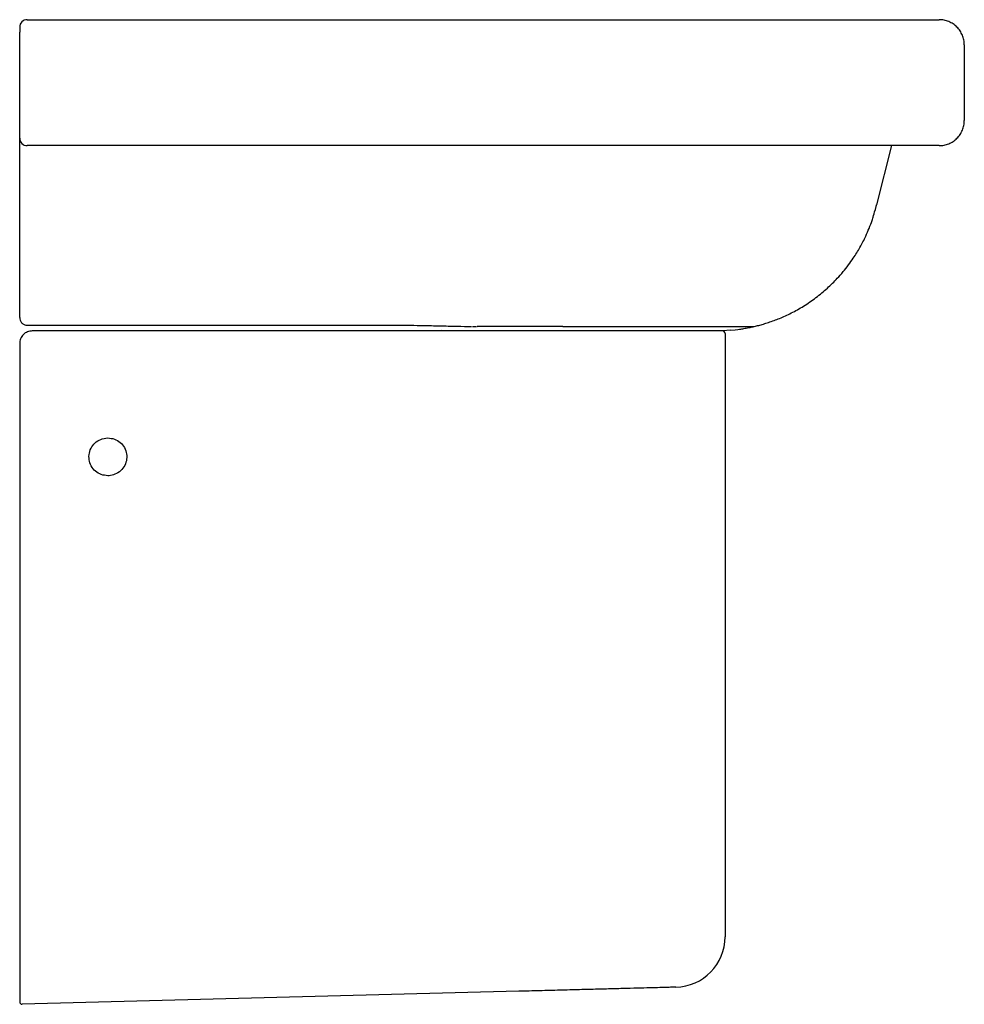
# Model space of a CAD drawing. Header units: millimetres. Extents: x 4122.497 to 4122.872, y 2328.702 to 2329.092.
import ezdxf

# ---------------------------------------------------------------- set-up
doc = ezdxf.new("R2010")
doc.units = ezdxf.units.MM
doc.layers.add('SANINDUSA', color=3, linetype='Continuous')

msp = doc.modelspace()

# ---------------------------------------------------------------- linework, layer by layer
at = {"layer": 'SANINDUSA'}
for p, q in [((4122.50037, 2329.09244), (4122.86237, 2329.09244)), ((4122.49737, 2329.08944), (4122.49737, 2329.08744)), ((4122.49737, 2329.04744), (4122.49737, 2329.08744)), ((4122.87237, 2329.08244), (4122.87237, 2329.05244)), ((4122.49737, 2329.04544), (4122.49737, 2329.04744)), ((4122.49737, 2329.02043), (4122.49737, 2329.04544)), ((4122.86237, 2329.04244), (4122.50037, 2329.04244)), ((4122.84341, 2329.04244), (4122.83754, 2329.01891)), ((4122.50037, 2328.97116), (4122.50037, 2328.97122)), ((4122.50037, 2328.97116), (4122.64827, 2328.97116)), ((4122.77641, 2328.96892), (4122.50237, 2328.96892)), ((4122.64827, 2328.97122), (4122.64827, 2328.97116)), ((4122.66478, 2328.96892), (4122.66506, 2328.96916)), ((4122.6771, 2328.97064), (4122.6774, 2328.97064)), ((4122.6774, 2328.97064), (4122.67847, 2328.97064)), ((4122.67868, 2328.97063), (4122.67895, 2328.97063)), ((4122.71303, 2328.9706), (4122.67895, 2328.97063)), ((4122.71303, 2328.9706), (4122.78865, 2328.9706)), ((4122.77971, 2328.9692), (4122.7764, 2328.96892)), ((4122.77737, 2328.96792), (4122.77737, 2328.72841)), ((4122.49737, 2328.96392), (4122.49737, 2328.72161)), ((4122.53012, 2328.92608), (4122.53016, 2328.92609)), ((4122.53014, 2328.92608), (4122.53016, 2328.92609)), ((4122.53016, 2328.92609), (4122.53235, 2328.92642)), ((4122.69557, 2328.70678), (4122.4984, 2328.70162))]:
    msp.add_line(p, q, dxfattribs=at)
at = {"layer": 'SANINDUSA', "flags": 128}
msp.add_lwpolyline([(4122.67894, 2328.97063), (4122.67894, 2328.97063), (4122.67894, 2328.97062), (4122.67895, 2328.97063)], dxfattribs=at)
at = {"layer": 'SANINDUSA'}
for centre, radius, start, end in [((4122.50037, 2329.08944), 0.003, 90, 180), ((4122.50037, 2329.04544), 0.003, 180, 270), ((4122.77637, 2328.96792), 0.001, 0, 88.1589), ((4122.75737, 2328.72841), 0.02, 271.5, 360), ((4122.49837, 2328.70262), 0.001, 180, 271.5)]:
    msp.add_arc(centre, radius, start, end, dxfattribs=at)
for points, knots in [([(4122.87237, 2329.08244), (4122.87233, 2329.0831), (4122.87226, 2329.0844), (4122.87166, 2329.08629), (4122.87074, 2329.08803), (4122.86949, 2329.08956), (4122.86796, 2329.09081), (4122.86622, 2329.09173), (4122.86433, 2329.09233), (4122.86302, 2329.0924), (4122.86237, 2329.09244)], [0, 0, 0, 0, 0.124999, 0.25, 0.374999, 0.499999, 0.625, 0.75, 0.875, 1, 1, 1, 1]), ([(4122.86237, 2329.04244), (4122.86302, 2329.04248), (4122.86433, 2329.04255), (4122.86622, 2329.04315), (4122.86796, 2329.04407), (4122.86949, 2329.04532), (4122.87074, 2329.04685), (4122.87166, 2329.04859), (4122.87226, 2329.05048), (4122.87233, 2329.05179), (4122.87237, 2329.05244)], [0, 0, 0, 0, 0.125, 0.25, 0.375, 0.500001, 0.625, 0.75, 0.875, 1, 1, 1, 1]), ([(4122.49737, 2328.97419), (4122.49737, 2328.97479), (4122.49737, 2328.97598), (4122.49737, 2328.9794), (4122.49737, 2328.98391), (4122.49737, 2328.98955), (4122.49737, 2328.99615), (4122.49737, 2329.00182), (4122.49737, 2329.00594), (4122.49737, 2329.00824), (4122.49737, 2329.0106), (4122.49737, 2329.01301), (4122.49737, 2329.01545), (4122.49737, 2329.01792), (4122.49737, 2329.01959), (4122.49737, 2329.02043)], [0, 0, 0, 0, 0.125015, 0.249617, 0.375006, 0.499451, 0.624878, 0.749422, 0.785067, 0.820784, 0.856694, 0.892598, 0.928475, 0.96427, 1, 1, 1, 1]), ([(4122.77971, 2328.9692), (4122.78256, 2328.9695), (4122.78346, 2328.96962), (4122.78521, 2328.9699), (4122.78705, 2328.97024), (4122.7889, 2328.97065), (4122.79069, 2328.97109), (4122.79262, 2328.97163), (4122.79542, 2328.97251), (4122.7992, 2328.9739), (4122.80384, 2328.97602), (4122.8087, 2328.97875), (4122.8135, 2328.98204), (4122.81798, 2328.98575), (4122.82153, 2328.98926), (4122.82427, 2328.99237), (4122.82639, 2328.99506), (4122.82819, 2328.9976), (4122.8297, 2328.99995), (4122.83098, 2329.00212), (4122.83218, 2329.00435), (4122.83342, 2329.0069), (4122.83466, 2329.00976), (4122.83584, 2329.01291), (4122.83644, 2329.01491), (4122.83738, 2329.01825)], [0, 0, 0, 0, 0.054057, 0.1011, 0.141925, 0.169203, 0.194393, 0.218401, 0.242262, 0.293081, 0.349047, 0.410033, 0.47555, 0.539748, 0.600496, 0.638988, 0.675847, 0.712574, 0.741205, 0.771274, 0.803179, 0.837256, 0.886524, 0.940644, 1, 1, 1, 1]), ([(4122.83738, 2329.01825), (4122.83738, 2329.01825), (4122.83738, 2329.01826), (4122.83739, 2329.01829), (4122.8374, 2329.01833), (4122.83741, 2329.0184), (4122.83743, 2329.01845), (4122.83745, 2329.01855), (4122.83749, 2329.01871), (4122.83753, 2329.01884), (4122.83754, 2329.01891)], [0, 0, 0, 0, 0.12217, 0.249981, 0.365407, 0.499966, 0.62496, 0.74996, 0.869241, 1, 1, 1, 1]), ([(4122.49737, 2328.97419), (4122.4974, 2328.97384), (4122.49745, 2328.97329), (4122.49777, 2328.97262), (4122.49813, 2328.97213), (4122.4986, 2328.97171), (4122.49916, 2328.97139), (4122.49976, 2328.9712), (4122.50017, 2328.97117), (4122.50037, 2328.97116)], [0, 0, 0, 0, 0.220707, 0.343208, 0.472492, 0.606378, 0.741465, 0.87392, 1, 1, 1, 1]), ([(4122.50237, 2328.96892), (4122.50172, 2328.96885), (4122.50041, 2328.9687), (4122.499, 2328.96772), (4122.49817, 2328.96669), (4122.49754, 2328.96553), (4122.49744, 2328.96456), (4122.49737, 2328.96392)], [0, 0, 0, 0, 0.249699, 0.499384, 0.62996, 0.757106, 1, 1, 1, 1]), ([(4122.64827, 2328.97119), (4122.64971, 2328.97118), (4122.6529, 2328.97116), (4122.65814, 2328.97106), (4122.66429, 2328.97092), (4122.67059, 2328.97077), (4122.67485, 2328.97069), (4122.67675, 2328.97065)], [0, 0, 0, 0, 0.1497898, 0.3321514, 0.5478484, 0.7972416, 1, 1, 1, 1]), ([(4122.53235, 2328.91142), (4122.53147, 2328.91152), (4122.5297, 2328.9117), (4122.52738, 2328.91313), (4122.52567, 2328.91521), (4122.5248, 2328.91777), (4122.52487, 2328.92048), (4122.52588, 2328.92297), (4122.52768, 2328.92503), (4122.52932, 2328.92573), (4122.53014, 2328.92608)], [0, 0, 0, 0, 0.124488, 0.249538, 0.374607, 0.49968, 0.624737, 0.749782, 0.874818, 1, 1, 1, 1]), ([(4122.53235, 2328.92642), (4122.53324, 2328.92633), (4122.53501, 2328.92616), (4122.53735, 2328.92473), (4122.53906, 2328.92265), (4122.53994, 2328.92008), (4122.53987, 2328.91737), (4122.53886, 2328.91487), (4122.53705, 2328.91281), (4122.53541, 2328.91211), (4122.53458, 2328.91176)], [0, 0, 0, 0, 0.12451, 0.249587, 0.374677, 0.49977, 0.624844, 0.749905, 0.874956, 1, 1, 1, 1]), ([(4122.53458, 2328.91176), (4122.53422, 2328.91166), (4122.53349, 2328.91146), (4122.53273, 2328.91144), (4122.53235, 2328.91142)], [0, 0, 0, 0, 0.497741, 1, 1, 1, 1]), ([(4122.49737, 2328.72161), (4122.49737, 2328.72037), (4122.49737, 2328.71788), (4122.49737, 2328.7143), (4122.49737, 2328.71099), (4122.49737, 2328.70809), (4122.49737, 2328.70571), (4122.49737, 2328.70396), (4122.49737, 2328.70283), (4122.49737, 2328.70269), (4122.49737, 2328.70262)], [0, 0, 0, 0, 0.125019, 0.250023, 0.375015, 0.5, 0.624985, 0.749977, 0.874981, 1, 1, 1, 1]), ([(4122.75789, 2328.70841), (4122.75779, 2328.70841), (4122.75759, 2328.70841), (4122.75594, 2328.70836), (4122.75335, 2328.70829), (4122.74975, 2328.7082), (4122.74523, 2328.70808), (4122.73986, 2328.70794), (4122.73373, 2328.70778), (4122.72695, 2328.7076), (4122.71961, 2328.70741), (4122.71185, 2328.70721), (4122.7038, 2328.707), (4122.69831, 2328.70685), (4122.69557, 2328.70678)], [0, 0, 0, 0, 0.0833205, 0.1666337, 0.249962, 0.3332877, 0.4166084, 0.4999459, 0.5832821, 0.6666134, 0.7499614, 0.833307, 0.9166463, 1, 1, 1, 1])]:
    msp.add_open_spline(points, degree=3, knots=knots, dxfattribs=at)

doc.saveas('drawing.dxf')
